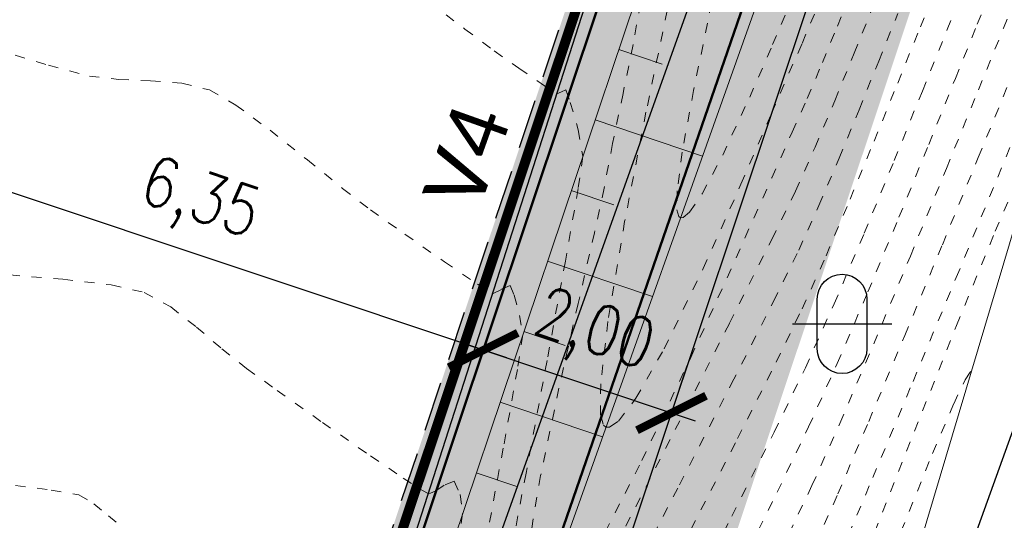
# Model space of a CAD drawing. Header units: feet. Extents: x -783217 to -782936, y -1044805 to -1043930.
# Tile 36 of 81: x -783058 to -783048, y -1044497 to -1044492. Entities that reach past the tile are written whole.
import ezdxf
from ezdxf import colors
from ezdxf.entities.mleader import LeaderData, LeaderLine
from ezdxf.enums import TextEntityAlignment as Align
from ezdxf.math import Vec2, Vec3

# ---------------------------------------------------------------- set-up
doc = ezdxf.new("R2010")
doc.units = ezdxf.units.FT
doc.header["$MEASUREMENT"] = 0
for name, pattern in [('ACAD_ISO07W100', [3, 0, -3]), ('V1a', [1, 1, 0]), ('ČÁRKOVANÁ', [0.75, 0.5, -0.25])]:
    doc.linetypes.add(name, pattern=pattern)
doc.layers.get('Defpoints').update_dxf_attribs({"lineweight": 9})
for name, color, linetype, lineweight in [('_DZ vodorovné', 5, 'Continuous', 15), ('K_silniční obrubník', 1, 'Continuous', 50), ('K_záhon. obr.', 202, 'Continuous', 30), ('KAN-návrh', 16, 'KANVBRDO', 50), ('KN_hranice pozemků', 140, 'Continuous', 30), ('Vrstevnice', 250, 'ACAD_ISO07W100', 15), ('Z_svahování', 36, 'Continuous', 9), ('ŠRAFY', 9, 'Continuous', 9)]:
    doc.layers.add(name, color=color, linetype=linetype, lineweight=lineweight)
for name, color, linetype in [('A_kóty', 1, 'Continuous'), ('K-HRANA KOMUNIKACE', 1, 'Continuous'), ('KN_značky kultur', 7, 'Continuous'), ('POPISKY NOVÉ STA', 7, 'Continuous'), ('S_kabely NN', 92, 'SILVNNO'), ('Z_hrany ploch', 7, 'Continuous')]:
    doc.layers.add(name, color=color, linetype=linetype)
doc.layers.add('SRF_CHODNÍKY', color=7, linetype='Continuous', lineweight=25, true_color=0xf5f089)
doc.layers.add('šrafy zeleň', color=7, linetype='Continuous', lineweight=13, true_color=0xdaf1b1)
doc.styles.add('Legend', font='calibri.ttf')
doc.styles.add('ROMANS', font='romans.shx', dxfattribs={"width": 0.8})
doc.linetypes.add('KANVBRDO', pattern='A,7,-6.5,[6,civil.shx,S=1,R=0,X=0,Y=0],-6.5', length=20)
doc.linetypes.add('SILVNNO', pattern='A,7,-6.5,[28,civil.shx,S=1,R=0,X=0,Y=0],-6.5', length=20)
doc.dimstyles.new('situ 250', dxfattribs={"dimscale": 0.25, "dimtxt": 2, "dimasz": 2.2, "dimexe": 2, "dimexo": 2, "dimgap": 0.8, "dimtad": 1, "dimrnd": 0.05, "dimzin": 3, "dimtxsty": 'ROMANS', "dimblk": 'ARCHTICK', "dimcen": 0.09, "dimdle": 1, "dimadec": 1, "dimazin": 3, "dimtfac": 1, "dimtofl": 0, "dimtmove": 0, "dimatfit": 2, "dimldrblk": 'TerminatorOpen_0.5', "dimfxl": 4, "dimfxlon": 1, "dimfrac": 2, "dimtzin": 3, "dimarcsym": 0})

# ---------------------------------------------------------------- blocks, each defined once
blk = doc.blocks.new('3.16')
at = {"layer": 'KN_značky kultur', "linetype": 'Continuous'}
for p, q in [((-0.5, 0.5), (-0.5, 1.5)), ((0.5, 1.5), (0.5, 0.5)), ((-1, 1), (1, 1))]:
    blk.add_line(p, q, dxfattribs=at)
at = {"layer": 'KN_značky kultur', "linetype": 'Continuous', "extrusion": (0, 0, -1)}
for centre, start, end in [((0, 1.5), 0, 180), ((0, 0.5), 180, 0)]:
    blk.add_arc(centre, 0.5, start, end, dxfattribs=at)
blk = doc.blocks.new('_ArchTick')
at = {"color": 0, "linetype": 'ByBlock', "const_width": 0.15}
blk.add_lwpolyline([(-0.5, -0.5), (0.5, 0.5)], dxfattribs=at)
blk = doc.blocks.new('*D44')
at = {"layer": 'A_kóty', "color": 0, "linetype": 'Continuous', "lineweight": -2, "ltscale": 0.5, "transparency": 16777216}
for p, q in [((-783053.4711, -1044495.4936), (-783053.3128, -1044495.0194)), ((-783053.7083, -1044495.4144), (-783051.337, -1044496.2063)), ((-783051.5741, -1044496.1271), (-783051.4157, -1044495.6529))]:
    blk.add_line(p, q, dxfattribs=at)
at = {"layer": 'Defpoints', "color": 0, "linetype": 'Continuous', "ltscale": 0.5, "transparency": 16777216}
for p in [(-783053.5255, -1044495.6565), (-783051.5741, -1044496.1271), (-783051.6285, -1044496.2901)]:
    blk.add_point(p, dxfattribs=at)
at = {"layer": 'A_kóty', "color": 0, "linetype": 'Continuous', "lineweight": -2, "ltscale": 0.5, "transparency": 16777216, "xscale": 0.55, "yscale": 0.55, "zscale": 0.55}
for p, rotation in [((-783053.4711, -1044495.4936), 161.5329886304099), ((-783051.5741, -1044496.1271), 341.5329886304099)]:
    blk.add_blockref('_ArchTick', p, dxfattribs=dict(at, rotation=rotation))
at = {"layer": 'A_kóty', "color": 0, "linetype": 'Continuous', "ltscale": 0.5, "transparency": 16777216, "insert": (-783052.365, -1044495.3384), "char_height": 0.5, "attachment_point": 5, "rotation": 341.53299, "style": 'ROMANS'}
blk.add_mtext('2,00', dxfattribs=at)
blk = doc.blocks.new('TerminatorOpen_0.5')
at = {"color": 0, "linetype": 'ByBlock', "lineweight": -2}
for q in [(-1, 0.25), (-1, 0), (-1, -0.25)]:
    blk.add_line((0, 0), q, dxfattribs=at)
blk = doc.blocks.new('*D45')
at = {"layer": 'A_kóty', "color": 0, "linetype": 'Continuous', "lineweight": -2, "ltscale": 0.5, "transparency": 16777216}
for p, q in [((-783053.234, -1044495.5728), (-783059.7494, -1044493.397)), ((-783059.5123, -1044493.4762), (-783059.6707, -1044493.9504)), ((-783053.4711, -1044495.4936), (-783053.3128, -1044495.0194))]:
    blk.add_line(p, q, dxfattribs=at)
at = {"layer": 'Defpoints', "color": 0, "linetype": 'Continuous', "ltscale": 0.5, "transparency": 16777216}
for p in [(-783059.39, -1044493.11), (-783059.5123, -1044493.4762), (-783053.5255, -1044495.6565)]:
    blk.add_point(p, dxfattribs=at)
at = {"layer": 'A_kóty', "color": 0, "linetype": 'Continuous', "lineweight": -2, "ltscale": 0.5, "transparency": 16777216, "xscale": 0.55, "yscale": 0.55, "zscale": 0.55}
for p, rotation in [((-783059.5123, -1044493.4762), 161.5329886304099), ((-783053.4711, -1044495.4936), 341.5329886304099)]:
    blk.add_blockref('_ArchTick', p, dxfattribs=dict(at, rotation=rotation))
at = {"layer": 'A_kóty', "color": 0, "linetype": 'Continuous', "ltscale": 0.5, "transparency": 16777216, "insert": (-783056.3341, -1044494.0129), "char_height": 0.5, "attachment_point": 5, "rotation": 341.53299, "style": 'ROMANS'}
blk.add_mtext('6,35', dxfattribs=at)

msp = doc.modelspace()

# ---------------------------------------------------------------- hatches: boundary and pattern name
at = {"layer": 'SRF_CHODNÍKY', "linetype": 'Continuous', "ltscale": 0.5}
h = msp.add_hatch(color=256, dxfattribs=at)
h.dxf.hatch_style = 1
edge = h.paths.add_edge_path()
edge.add_line((-783055.1261, -1044500.4494), (-783053.2291, -1044501.0829))
edge.add_line((-783053.2291, -1044501.0829), (-783045.7801, -1044478.7776))
edge.add_arc((-782952.8265, -1044509.8199), 98, 159.969708, 161.532989, ccw=False)
edge.add_line((-783044.8987, -1044476.2533), (-783038.7789, -1044459.4669))
edge.add_line((-783038.7789, -1044459.4669), (-783040.6501, -1044458.7604))
edge.add_line((-783040.6501, -1044458.7604), (-783046.7777, -1044475.5682))
edge.add_arc((-782952.8265, -1044509.8199), 100, 159.969708, 161.532989)
edge.add_line((-783047.6772, -1044478.1441), (-783055.1261, -1044500.4494))
at = {"layer": 'ŠRAFY', "linetype": 'Continuous', "ltscale": 0.5}
h = msp.add_hatch(color=256, dxfattribs=at)
h.dxf.hatch_style = 1
h.paths.add_polyline_path([(-782996.18, -1044334.75), (-782996.4799, -1044334.7419), (-782997.0034, -1044354.2363), (-782996.7034, -1044354.2412)])
h.paths.add_polyline_path([(-782996.8286, -1044358.9033), (-782996.7034, -1044354.2412), (-782997.0034, -1044354.2363), (-782997.1285, -1044358.8953, -0.04141), (-782998.0276, -1044367.0643), (-783000.0863, -1044377.6321, -0.0224), (-783001.1321, -1044381.9584), (-783000.8722, -1044382.139, 0.022906), (-782999.7918, -1044377.6895), (-782997.7332, -1044367.1216, 0.04141)])
h.paths.add_polyline_path([(-783006.2385, -1044394.2559, 0.066553), (-783000.8722, -1044382.139), (-783001.1321, -1044381.9584, -0.067062), (-783006.4943, -1044394.0991), (-783020.9733, -1044417.7241), (-783020.7177, -1044417.8812)])
h.paths.add_polyline_path([(-783025.6101, -1044425.8639), (-783020.7177, -1044417.8812), (-783020.9733, -1044417.7241), (-783025.8658, -1044425.7072, 0.035645), (-783032.4431, -1044438.3853), (-783038.3821, -1044452.1509, 0.014429), (-783040.5205, -1044457.529), (-783040.9308, -1044458.6544), (-783040.6501, -1044458.7604), (-783040.2386, -1044457.6318, -0.014429), (-783038.1066, -1044452.2697), (-783032.1677, -1044438.5042, -0.035645)])
h.paths.add_polyline_path([(-783047.6772, -1044478.1441, -0.006821), (-783046.7777, -1044475.5682), (-783040.6501, -1044458.7604), (-783040.9308, -1044458.6544), (-783047.0596, -1044475.4655, 0.006821), (-783047.9617, -1044478.049), (-783055.4816, -1044500.5666, 0.080752), (-783055.6, -1044501.2951), (-783055.6, -1044501.62), (-783055.3, -1044501.62), (-783055.3, -1044501.2951, -0.080752), (-783055.197, -1044500.6616)])
at = {"layer": 'šrafy zeleň', "linetype": 'Continuous', "ltscale": 0.5}
h = msp.add_hatch(color=256, dxfattribs=at)
h.dxf.hatch_style = 1
edge = h.paths.add_edge_path()
edge.add_line((-782996.8472, -1044378.2631), (-782994.7885, -1044367.6952))
edge.add_arc((-783046.8106, -1044357.5611), 53, 348.97654, 358.46589)
edge.add_line((-782993.8296, -1044358.98), (-782993.7129, -1044352.8738))
edge.add_line((-782993.7129, -1044352.8738), (-782993.86, -1044345.26))
edge.add_line((-782993.86, -1044345.26), (-782993.9, -1044339.61))
edge.add_line((-782993.9, -1044339.61), (-782994.02, -1044336.05))
edge.add_line((-782994.02, -1044336.05), (-782993.72, -1044335.88))
edge.add_line((-782993.72, -1044335.88), (-782994.27, -1044334.19))
edge.add_line((-782994.27, -1044334.19), (-782994.35, -1044333.87))
edge.add_line((-782994.35, -1044333.87), (-782994.1823, -1044340.7833))
edge.add_line((-782994.1823, -1044340.7833), (-782994.4822, -1044340.79))
edge.add_line((-782994.4822, -1044340.79), (-782994.8294, -1044358.957))
edge.add_arc((-783046.8106, -1044357.5611), 52, 348.97654, 358.46168, ccw=False)
edge.add_line((-782995.7701, -1044367.504), (-782997.8287, -1044378.0719))
edge.add_arc((-783048.8693, -1044368.1289), 52, 328.49725, 348.97654, ccw=False)
edge.add_line((-783004.5333, -1044395.301), (-783016.6894, -1044415.1358))
edge.add_line((-783016.6894, -1044415.1358), (-783015.8382, -1044415.6606))
edge.add_line((-783015.8382, -1044415.6606), (-783003.6807, -1044395.8235))
edge.add_arc((-783048.8693, -1044368.1289), 53, 328.49725, 348.97654)
edge = h.paths.add_edge_path()
edge.add_line((-783015.8382, -1044415.6606), (-783016.6894, -1044415.1358))
edge.add_line((-783016.6894, -1044415.1358), (-783023.9048, -1044426.909))
edge.add_arc((-782940.3485, -1044478.1179), 98, 148.49725, 156.663072)
edge.add_line((-783030.3313, -1044439.2964), (-783036.2702, -1044453.062))
edge.add_arc((-782946.2875, -1044491.8835), 98, 156.663072, 159.969708)
edge.add_line((-783038.3596, -1044458.3168), (-783039.4488, -1044461.3043))
edge.add_line((-783039.4488, -1044461.3043), (-783038.5012, -1044461.6247))
edge.add_line((-783038.5012, -1044461.6247), (-783037.4201, -1044458.6593))
edge.add_arc((-782946.2875, -1044491.8835), 97, 156.663072, 159.969708, ccw=False)
edge.add_line((-783035.352, -1044453.4582), (-783029.4131, -1044439.6926))
edge.add_arc((-782940.3485, -1044478.1179), 97, 148.49725, 156.663072, ccw=False)
edge.add_line((-783023.0522, -1044427.4316), (-783015.8382, -1044415.6606))
edge = h.paths.add_edge_path()
edge.add_line((-783052.7603, -1044499.6791), (-783051.8118, -1044499.9959))
edge.add_line((-783051.8118, -1044499.9959), (-783044.8316, -1044479.0943))
edge.add_arc((-782952.8265, -1044509.8199), 97, 159.969708, 161.532989, ccw=False)
edge.add_line((-783043.9592, -1044476.5958), (-783038.5012, -1044461.6247))
edge.add_line((-783038.5012, -1044461.6247), (-783039.4488, -1044461.3043))
edge.add_line((-783039.4488, -1044461.3043), (-783044.8987, -1044476.2533))
edge.add_arc((-782952.8265, -1044509.8199), 98, 159.969708, 161.532989)
edge.add_line((-783045.7801, -1044478.7776), (-783052.7603, -1044499.6791))

# ---------------------------------------------------------------- linework, layer by layer
at = {"layer": '_DZ vodorovné', "linetype": 'V1a', "const_width": 0.1}
msp.add_lwpolyline([(-783055.3867, -1044500.5983), (-783047.8669, -1044478.0807, -0.006821), (-783046.9656, -1044475.4997), (-783040.4265, -1044457.5633, -0.014429), (-783038.2902, -1044452.1905), (-783032.3513, -1044438.4249, -0.035645), (-783025.7806, -1044425.7594), (-783006.4091, -1044394.1514, 0.089596), (-782999.9882, -1044377.6512), (-782997.9295, -1044367.0834, 0.04141), (-782997.0286, -1044358.898), (-782996.3799, -1044334.7446)], format="xyb", dxfattribs=at)
at = {"layer": 'K-HRANA KOMUNIKACE', "linetype": 'ČÁRKOVANÁ'}
msp.add_lwpolyline([(-783055.6, -1044501.62), (-783055.6, -1044501.2951, -0.080752), (-783055.4816, -1044500.5666), (-783047.9617, -1044478.049, -0.006821), (-783047.0596, -1044475.4655), (-783040.5205, -1044457.529, -0.014429), (-783038.3821, -1044452.1509), (-783032.4431, -1044438.3853, -0.035645), (-783025.8658, -1044425.7072), (-783006.4943, -1044394.0991, 0.089596), (-783000.0863, -1044377.6321), (-782998.0276, -1044367.0643, 0.04141), (-782997.1285, -1044358.8953), (-782996.4799, -1044334.7419)], format="xyb", dxfattribs=at)
at = {"layer": 'K_silniční obrubník', "linetype": 'Continuous', "ltscale": 0.5}
msp.add_lwpolyline([(-783055.3, -1044501.62), (-783055.3, -1044501.2951, -0.080752), (-783055.197, -1044500.6616), (-783047.6772, -1044478.1441, -0.006821), (-783046.7777, -1044475.5682), (-783040.2386, -1044457.6318, -0.014429), (-783038.1066, -1044452.2697), (-783032.1677, -1044438.5042, -0.035645), (-783025.6101, -1044425.8639), (-783006.2385, -1044394.2559, 0.089596), (-782999.7918, -1044377.6895), (-782997.7332, -1044367.1216, 0.04141), (-782996.8286, -1044358.9033), (-782996.18, -1044334.75)], format="xyb", dxfattribs=at)
at = {"layer": 'K_záhon. obr.'}
msp.add_lwpolyline([(-783053.225, -1044502.21), (-783053.2833, -1044501.4993, -0.101372), (-783053.2351, -1044501.1008), (-783045.7801, -1044478.7776, -0.006821), (-783044.8987, -1044476.2533), (-783038.3596, -1044458.3168, -0.014429), (-783036.2702, -1044453.062), (-783030.3313, -1044439.2964, -0.035645), (-783023.9048, -1044426.909), (-783004.5333, -1044395.301, 0.089596), (-782997.8287, -1044378.0719), (-782995.7701, -1044367.504, 0.04141), (-782994.8294, -1044358.957), (-782994.4822, -1044340.79)], format="xyb", dxfattribs=at)
at = {"layer": 'KAN-návrh', "ltscale": 0.2}
msp.add_lwpolyline([(-783053.883, -1044500.8016), (-783037.5609, -1044453.5407), (-783026.77, -1044429.7487), (-783000.9353, -1044386.9402), (-782995.8354, -1044364.3325), (-782995.4773, -1044340.3512)], dxfattribs=at)
at = {"layer": 'S_kabely NN', "ltscale": 0.2}
msp.add_lwpolyline([(-783049.05, -1044515.82), (-783050.8848, -1044503.9466), (-783043.49, -1044483.4)], dxfattribs=at)
at = {"layer": 'Vrstevnice', "ltscale": 0.04}
for points, elevation in [([(-783054.1976, -1044491.8503), (-783053.6563, -1044492.2589), (-783053.3603, -1044492.48), (-783053.1129, -1044492.6536), (-783052.8543, -1044492.8313), (-783052.7303, -1044492.9131), (-783052.684, -1044492.891), (-783052.6397, -1044492.8703), (-783052.5945, -1044492.9985), (-783052.5147, -1044493.2737), (-783052.4683, -1044493.54), (-783052.5154, -1044493.8661), (-783052.6442, -1044494.5971), (-783052.8281, -1044495.5974), (-783053.0405, -1044496.7319), (-783053.2547, -1044497.865)], 297), ([(-783051.8873, -1044492.0011), (-783051.9617, -1044492.4133), (-783052.0629, -1044492.9071), (-783052.168, -1044493.4129), (-783052.2539, -1044493.8612), (-783052.3504, -1044494.3131), (-783052.5155, -1044495.0245), (-783052.7096, -1044495.8785), (-783052.8933, -1044496.7582), (-783053.027, -1044497.5467)], 296.8), ([(-783058.3973, -1044492.4586), (-783057.8517, -1044492.6239), (-783057.4404, -1044492.7326), (-783057.143, -1044492.7676), (-783056.8236, -1044492.7806), (-783056.5098, -1044492.8046), (-783056.229, -1044492.8727), (-783055.966, -1044493.0242), (-783055.6201, -1044493.2782), (-783055.2437, -1044493.5773), (-783054.889, -1044493.8637), (-783054.6082, -1044494.08), (-783054.2613, -1044494.3257), (-783053.8634, -1044494.6031), (-783053.5304, -1044494.8304), (-783053.3782, -1044494.9256), (-783053.2859, -1044494.8811), (-783053.2013, -1044494.842), (-783053.1603, -1044494.9408), (-783053.1047, -1044495.1437), (-783053.0739, -1044495.34), (-783053.1276, -1044495.6888), (-783053.2696, -1044496.4808), (-783053.4648, -1044497.5349)], 297.2), ([(-783058.2419, -1044494.7365), (-783057.7079, -1044494.7802), (-783057.219, -1044494.837), (-783056.8876, -1044494.9117), (-783056.6207, -1044495.0591), (-783056.3592, -1044495.262), (-783056.1039, -1044495.4818), (-783055.8561, -1044495.68), (-783055.5476, -1044495.8996), (-783055.0913, -1044496.2218), (-783054.6062, -1044496.5599), (-783054.2775, -1044496.7838), (-783054.1056, -1044496.8954), (-783054.0408, -1044496.9327), (-783054.0261, -1044496.9381), (-783054.0034, -1044496.9354), (-783053.9478, -1044496.9096), (-783053.8556, -1044496.8499), (-783053.7629, -1044496.8137), (-783053.7054, -1044496.9466), (-783053.6794, -1044497.14), (-783053.727, -1044497.437)], 297.4), ([(-783058.4015, -1044496.8305), (-783057.8243, -1044496.9029), (-783057.5461, -1044496.9507), (-783057.3941, -1044497.0411), (-783057.2464, -1044497.1639), (-783057.1041, -1044497.28)], 297.6)]:
    msp.add_lwpolyline(points, dxfattribs=dict(at, elevation=elevation))
at = {"layer": 'Z_hrany ploch', "linetype": 'Continuous', "flags": 128}
msp.add_lwpolyline([(-783048.76, -1044507.7), (-783050.09, -1044507.61), (-783051.69, -1044507.09), (-783053.31, -1044506.03), (-783054.3, -1044504.74), (-783054.93, -1044503.43), (-783055.3, -1044501.62), (-783055.3, -1044500.97), (-783055.16, -1044500.46), (-783052.05, -1044490.8), (-783048.87, -1044481.62), (-783045.62, -1044472.08), (-783042.06, -1044463), (-783039.25, -1044454.92), (-783033.64, -1044441.34), (-783029.34, -1044431.95), (-783014.24, -1044406.98), (-783007.62, -1044396.51), (-783004.57, -1044390.97)], dxfattribs=at)
at = {"layer": 'Z_svahování', "linetype": 'Continuous', "flags": 128}
for points in [[(-783054.83, -1044500.56), (-783051.56, -1044490.84), (-783048.59, -1044481.73), (-783045.14, -1044472.23), (-783041.91, -1044463.2), (-783038.89, -1044455.14), (-783033.42, -1044441.34), (-783028.97, -1044432.22), (-783020.57, -1044417.59), (-783013.86, -1044407.19), (-783007.35, -1044396.6), (-783004.02, -1044391.13), (-783000.52, -1044383.16), (-782997.5, -1044370.71), (-782996.52, -1044370.41), (-782995.26, -1044370.6), (-782993.39, -1044370.52)], [(-783053.85, -1044500.81), (-783050.47, -1044491.31), (-783047.59, -1044482.12), (-783044.19, -1044472.46), (-783040.94, -1044463.68), (-783038.06, -1044455.36), (-783032.08, -1044441.72), (-783027.98, -1044432.65), (-783019.47, -1044418.18), (-783013.34, -1044407.57), (-783006.59, -1044397), (-783003.41, -1044391.44), (-782999.59, -1044383.56), (-782996.82, -1044370.75)], [(-783049.69, -1044502.72), (-783049.96, -1044500.42), (-783047.46, -1044492.05), (-783044.84, -1044482.62), (-783041.34, -1044473.89), (-783038.01, -1044464.73), (-783034.6, -1044455.99), (-783028.85, -1044442.8), (-783022.27, -1044431.88), (-783017.38, -1044420.1), (-783016.39, -1044423.29)], [(-783052.1063, -1044492.4639), (-783051.6684, -1044492.6112)], [(-783052.3454, -1044493.1747), (-783051.263, -1044493.5389)], [(-783052.5846, -1044493.8856), (-783052.1565, -1044494.0296)], [(-783052.8237, -1044494.5964), (-783051.7659, -1044494.9523)], [(-783053.0629, -1044495.3073), (-783052.6447, -1044495.448)], [(-783053.302, -1044496.0181), (-783052.2688, -1044496.3657)], [(-783053.5412, -1044496.729), (-783053.1328, -1044496.8664)]]:
    msp.add_lwpolyline(points, dxfattribs=at)

# ---------------------------------------------------------------- block references
at = {"layer": 'KN_značky kultur', "linetype": 'Continuous', "xscale": 0.5, "yscale": 0.5}
msp.add_blockref('3.16', (-783049.8555, -1044495.7294), dxfattribs=at)

# ---------------------------------------------------------------- texts
at = {"layer": '_DZ vodorovné', "linetype": 'V1a', "style": 'Legend'}
msp.add_text('V4', height=0.6, rotation=70.35833, dxfattribs=at).set_placement((-783054.0906, -1044493.9153), align=Align.TOP_LEFT)

# ---------------------------------------------------------------- dimensions: what is measured, and where the dimension line sits
at = {"layer": 'A_kóty', "linetype": 'Continuous', "ltscale": 0.5}
dim = msp.add_linear_dim(base=(-783059.5123, -1044493.4762), p1=(-783053.5255, -1044495.6565), p2=(-783059.39, -1044493.11), angle=161.53299, dimstyle='situ 250', override={"dimtmove": 1}, dxfattribs=at)
dim.commit()
dim.dimension.update_dxf_attribs({"geometry": '*D45', "text_midpoint": (-783056.3341, -1044494.0129)})
dim = msp.add_aligned_dim(p1=(-783053.5255, -1044495.6565), p2=(-783051.6285, -1044496.2901), distance=0.1718, dimstyle='situ 250', dxfattribs=at)
dim.commit()
dim.dimension.update_dxf_attribs({"geometry": '*D44', "text_midpoint": (-783052.365, -1044495.3384)})

# ---------------------------------------------------------------- next in the draw order: leaders
at = {"layer": 'POPISKY NOVÉ STA', "color": 1, "linetype": 'ByBlock', "lineweight": 13}
ml = msp.add_multileader_mtext('Standard', dxfattribs=at)
ml.set_content('nové schodiště š. 1,5m\\P9x320x150mm\\P+ jednostranné zábradlí \\Pv.1,0m dl. 5,7m ', color=1, style='ROMANS')
ml.set_leader_properties()
ml.build(insert=Vec2(0, 0))
ml.multileader.update_dxf_attribs({"dogleg_length": 0.36, "arrow_head_size": 0.3})
ctx = ml.context
ctx.base_point, ctx.char_height, ctx.arrow_head_size, ctx.landing_gap_size, ctx.plane_origin, ctx.plane_x_axis, ctx.plane_y_axis = Vec3(-783047.2873, -1044501.209), 0.5, 0.3, 0.09, Vec3(-783049.8887, -1044501.0037), Vec3(0.228351, 0.973579), Vec3(-0.973579, 0.228351)
notes = []
notes.append((ctx, [(0, (1, 1, 0), (-783047.3695, -1044501.5595), (0.228351, 0.973579), 0.36, [(0, [(-783051.2256, -1044500.7459)], 0, [])])]))
ctx.mtext.insert, ctx.mtext.text_direction, ctx.mtext.rotation, ctx.mtext.flow_direction = Vec3(-783047.5565, -1044501.0534), Vec3(0.228351, 0.973579), 1.340413, 5
ctx.mtext.has_bg_fill, ctx.mtext.bg_color, ctx.mtext.bg_scale_factor, ctx.mtext.bg_transparency, ctx.mtext.use_window_bg_color = 1, -1027028792, 1.5, 0, 1
for ctx, leaders in notes:
    for number, flags, end, landing, length, lines in leaders:
        leader = LeaderData()
        leader.index, (leader.has_last_leader_line, leader.has_dogleg_vector, leader.attachment_direction) = number, flags
        leader.last_leader_point, leader.dogleg_vector, leader.dogleg_length = Vec3(end), Vec3(landing), length
        for number, points, colour, breaks in lines:
            line = LeaderLine()
            line.index, line.vertices, line.color, line.breaks = number, Vec3.list(points), colors.encode_raw_color(colour), breaks
            leader.lines.append(line)
        ctx.leaders.append(leader)

# ---------------------------------------------------------------- next in the draw order: linework, layer by layer
at = {"layer": 'KN_hranice pozemků', "linetype": 'Continuous'}
msp.add_line((-783035.93, -1044448.72), (-783057.21, -1044508.29), dxfattribs=at)
at = {"layer": 'Vrstevnice', "ltscale": 0.04}
for points, elevation in [([(-783051.0791, -1044491.5688), (-783051.2124, -1044492.2005), (-783051.3529, -1044492.8789), (-783051.4672, -1044493.5006), (-783051.5174, -1044493.8876), (-783051.5198, -1044494.0787), (-783051.5006, -1044494.1465), (-783051.484, -1044494.16), (-783051.4584, -1044494.1584), (-783051.3925, -1044494.1045), (-783051.2642, -1044493.9175), (-783051.0581, -1044493.529), (-783050.7869, -1044492.945), (-783050.5561, -1044492.4143), (-783050.4251, -1044492.1112)], 296.4), ([(-783051.3786, -1044497.2999), (-783050.9095, -1044496.3852), (-783050.5198, -1044495.6136), (-783050.259, -1044495.0786), (-783050.0173, -1044494.5422), (-783049.7739, -1044493.9724), (-783049.5322, -1044493.3868), (-783049.2954, -1044492.8027), (-783049.067, -1044492.2373), (-783048.8502, -1044491.7082)], 297.4), ([(-783051.451, -1044498.1113), (-783050.9666, -1044497.1673), (-783050.5394, -1044496.3187), (-783050.2258, -1044495.6721), (-783049.9361, -1044495.0273), (-783049.6325, -1044494.3152), (-783049.3308, -1044493.5847), (-783049.0469, -1044492.8846), (-783048.7964, -1044492.2637), (-783048.5951, -1044491.7709)], 297.6), ([(-783050.8957, -1044497.6986), (-783050.51, -1044496.9258), (-783050.1926, -1044496.2656), (-783049.9053, -1044495.628), (-783049.596, -1044494.9077), (-783049.2824, -1044494.1551), (-783048.9822, -1044493.4209), (-783048.7132, -1044492.7555), (-783048.4932, -1044492.2096), (-783048.34, -1044491.8336)], 297.8), ([(-783052.3437, -1044497.5239), (-783051.8724, -1044496.6046), (-783051.3796, -1044495.5663), (-783050.9239, -1044494.5652), (-783050.564, -1044493.7571), (-783050.3587, -1044493.2982), (-783050.2063, -1044492.9581), (-783050.054, -1044492.5973), (-783049.9035, -1044492.2287), (-783049.7567, -1044491.8653)], 296.8), ([(-783050.4883, -1044497.5419), (-783050.1593, -1044496.8591), (-783049.8786, -1044496.2313), (-783049.537, -1044495.4315), (-783049.168, -1044494.5466), (-783048.8049, -1044493.6636), (-783048.4811, -1044492.8696), (-783048.23, -1044492.2515), (-783048.085, -1044491.8964)], 298), ([(-783052.136, -1044497.4627), (-783051.5363, -1044496.2943), (-783050.9902, -1044495.2226), (-783050.5644, -1044494.3782), (-783050.3255, -1044493.8917), (-783050.1276, -1044493.4501), (-783049.9298, -1044492.9816), (-783049.7344, -1044492.503), (-783049.5438, -1044492.0311)], 297), ([(-783051.6166, -1044492.072), (-783051.8317, -1044493.0971), (-783052.0466, -1044494.1979), (-783052.216, -1044495.2061), (-783052.2879, -1044495.8328), (-783052.2894, -1044496.1414), (-783052.26, -1044496.25), (-783052.2351, -1044496.2711), (-783052.1986, -1044496.271), (-783052.1075, -1044496.2082), (-783051.9328, -1044495.9789), (-783051.6489, -1044495.4798), (-783051.2554, -1044494.6717), (-783050.8748, -1044493.8228), (-783050.567, -1044493.1086), (-783050.3919, -1044492.7047), (-783050.2582, -1044492.4039), (-783050.1251, -1044492.0839)], 296.6), ([(-783052.0646, -1044497.9497), (-783051.4951, -1044496.8521), (-783050.9689, -1044495.8313), (-783050.5474, -1044495.0035), (-783050.2922, -1044494.4851), (-783050.0895, -1044494.0354), (-783049.8865, -1044493.5603), (-783049.6849, -1044493.0718), (-783049.4863, -1044492.5818), (-783049.2926, -1044492.1024)], 297.2), ([(-783050.1261, -1044497.4526), (-783049.8985, -1044496.9413), (-783049.5868, -1044496.2114), (-783049.2246, -1044495.3471), (-783048.8455, -1044494.4328), (-783048.4829, -1044493.5525), (-783048.1704, -1044492.7906)], 298.2), ([(-783049.8791, -1044497.5612), (-783049.5467, -1044496.7785), (-783049.1406, -1044495.8086), (-783048.7057, -1044494.7621), (-783048.2867, -1044493.7496), (-783047.9287, -1044492.8816)], 298.4), ([(-783049.5292, -1044497.3305), (-783049.1261, -1044496.3086), (-783048.7026, -1044495.2461), (-783048.3126, -1044494.2961), (-783048.0606, -1044493.7201)], 298.6), ([(-783049.2624, -1044497.3219), (-783048.9437, -1044496.5338), (-783048.7312, -1044496.0359), (-783048.6158, -1044495.7943), (-783048.5665, -1044495.7154), (-783048.5515, -1044495.7045)], 298.8)]:
    msp.add_lwpolyline(points, dxfattribs=dict(at, elevation=elevation))

doc.saveas('drawing.dxf')
